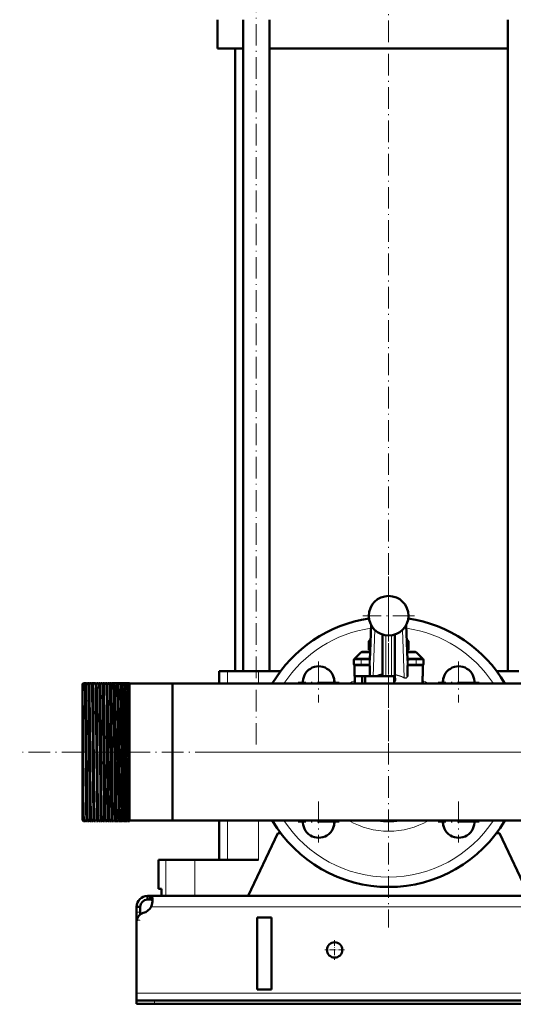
# Model space of a CAD drawing. Extents: x -1438 to 1837, y -1701 to 699.
# Tile 54 of 90: x -228 to 46, y -401 to 146. Entities that reach past the tile are written whole.
import ezdxf

# ---------------------------------------------------------------- set-up
doc = ezdxf.new("R2010")
doc.units = 0
doc.linetypes.add('DASHDOT', pattern=[18.5, 12, -3, 0.5, -3])

msp = doc.modelspace()

# ---------------------------------------------------------------- linework, layer by layer
at = {"color": 7, "linetype": 'DASHDOT', "lineweight": 18}
for p, q in [((-96.75, -256.5), (-96.75, 234.3)), ((-23.21, -254.6), (-23.21, 213.4)), ((-23.21, -163.1), (-23.21, -358.1)), ((-23.21, -170.55), (-23.21, -199.15)), ((-8.91, -184.85), (-37.51, -184.85)), ((-62.1, -210.34), (-62.1, -233.09)), ((15.68, -210.34), (15.68, -233.09)), ((-50.72, -221.71), (-73.47, -221.71)), ((27.06, -221.71), (4.31, -221.71)), ((491.79, -260.6), (-228.19, -260.6)), ((74.29, -260.6), (-120.71, -260.6)), ((-62.1, -288.12), (-62.1, -310.87)), ((15.68, -288.12), (15.68, -310.87)), ((-50.72, -299.49), (-73.47, -299.49)), ((27.06, -299.49), (4.31, -299.49))]:
    msp.add_line(p, q, dxfattribs=at)
at = {"color": 7, "lineweight": 50}
for p, q in [((-118.21, 130.4), (-118.21, 146.4)), ((-104.05, -215.6), (-104.05, 146.4)), ((-89.45, -215.6), (-89.45, 146.4)), ((43.03, -215.6), (43.03, 146.4)), ((-104.05, 130.4), (-118.21, 130.4)), ((-108.56, -215.6), (-108.56, 130.4)), ((-23.21, 130.4), (-89.45, 130.4)), ((43.03, 130.4), (-23.21, 130.4)), ((-33.62, -209.5), (-32.99, -189.89)), ((-13.43, -189.89), (-12.8, -209.5)), ((-26.71, -195.28), (-26.71, -218.35)), ((-19.71, -218.35), (-19.71, -195.28)), ((-33.26, -198.45), (-34.18, -198.97)), ((-34.18, -203.73), (-34.18, -198.97)), ((-12.24, -198.97), (-13.15, -198.45)), ((-12.24, -203.73), (-12.24, -198.97)), ((-38.79, -205.44), (-42.21, -208.85)), ((-37.38, -204.85), (-33.47, -204.85)), ((-34.18, -203.73), (-33.45, -204.15)), ((-12.97, -204.15), (-12.24, -203.73)), ((-12.95, -204.85), (-9.04, -204.85)), ((-7.62, -205.44), (-4.21, -208.85)), ((-42.5, -211.85), (-42.5, -209.35)), ((-42.21, -208.85), (-39.92, -208.85)), ((-42.21, -208.9), (-42.21, -208.85)), ((-42.21, -218.35), (-42.21, -212.31)), ((-42, -208.85), (-38.5, -208.85)), ((-42, -212.35), (-38.5, -212.35)), ((-39.92, -208.85), (-39.21, -208.85)), ((-33.6, -208.85), (-38.5, -208.85)), ((-34.16, -212.35), (-38.5, -212.35)), ((-33.63, -211.85), (-34.13, -211.85)), ((-33.71, -216.47), (-33.71, -212.85)), ((-7.92, -208.85), (-12.82, -208.85)), ((-12.8, -209.38), (-12.3, -209.35)), ((-12.79, -209.54), (-12.8, -209.5)), ((-12.79, -209.65), (-12.79, -209.54)), ((-12.29, -211.85), (-12.79, -211.85)), ((-12.71, -212.85), (-12.71, -216.47)), ((-7.92, -212.35), (-12.26, -212.35)), ((-7.92, -208.85), (-4.42, -208.85)), ((-7.92, -212.35), (-4.42, -212.35)), ((-7.21, -208.85), (-6.49, -208.85)), ((-6.49, -208.85), (-4.21, -208.85)), ((-4.21, -208.9), (-4.21, -208.85)), ((-4.21, -218.35), (-4.21, -212.31)), ((-3.92, -211.85), (-3.92, -209.35)), ((-115.17, -215.6), (-117.46, -215.6)), ((-117.46, -215.6), (-117.46, -222.55)), ((-112.82, -215.6), (-115.17, -215.6)), ((-95.46, -215.6), (-112.82, -215.6)), ((-83.22, -215.6), (-95.46, -215.6)), ((-33.68, -218.35), (-42.21, -218.35)), ((-41.97, -222.55), (-41.97, -218.35)), ((-37.91, -218.35), (-37.91, -222.55)), ((-36.21, -218.35), (-36.21, -222.55)), ((-33.71, -216.47), (-33.71, -218.2)), ((-33.68, -218.35), (-31.73, -218.35)), ((-31.73, -218.35), (-29.58, -218.35)), ((-26.71, -218.35), (-29.58, -218.35)), ((-26.43, -218.35), (-26.71, -218.35)), ((-26.71, -218.35), (-24.71, -218.35)), ((-24.71, -218.35), (-21.71, -218.35)), ((-21.71, -218.35), (-19.71, -218.35)), ((-20.21, -220.47), (-20.21, -218.35)), ((-19.71, -218.35), (-20.1, -218.35)), ((-19.51, -217.72), (-19.71, -217.72)), ((-19.71, -218.35), (-19.71, -218.68)), ((-19.71, -219.49), (-19.71, -218.68)), ((-12.71, -218.08), (-12.71, -216.47)), ((-12.71, -218.08), (-12.71, -218.57)), ((-4.45, -222.55), (-4.45, -218.35)), ((-4.21, -218.35), (-4.45, -218.35)), ((49.04, -215.6), (36.79, -215.6)), ((-193.21, -222.74), (-192.71, -222.24)), ((-193.21, -222.74), (-192.71, -222.24)), ((-193.21, -222.74), (-193.21, -224.74)), ((-192.71, -224.27), (-193.21, -224.74)), ((-192.56, -222.24), (-192.71, -222.24)), ((-192.71, -222.24), (-192.71, -224.27)), ((-191.56, -222.24), (-192.71, -222.24)), ((-192.71, -224.27), (-191.96, -224.27)), ((-190.56, -222.24), (-191.06, -222.24)), ((-189.56, -222.24), (-190.06, -222.24)), ((-188.56, -222.24), (-189.06, -222.24)), ((-187.56, -222.24), (-188.07, -222.24)), ((-186.55, -222.24), (-187.07, -222.24)), ((-185.55, -222.24), (-186.07, -222.24)), ((-184.55, -222.24), (-185.07, -222.24)), ((-183.54, -222.24), (-184.08, -222.24)), ((-182.54, -222.24), (-183.08, -222.24)), ((-181.53, -222.24), (-182.08, -222.24)), ((-180.53, -222.24), (-181.09, -222.24)), ((-179.52, -222.24), (-180.09, -222.24)), ((-178.52, -222.24), (-179.1, -222.24)), ((-177.51, -222.24), (-178.1, -222.24)), ((-176.5, -222.24), (-177.11, -222.24)), ((-175.49, -222.24), (-176.12, -222.24)), ((-174.49, -222.24), (-175.12, -222.24)), ((-174.48, -222.25), (-174.49, -222.24)), ((-174.13, -222.24), (-174.14, -222.25)), ((-173.48, -222.24), (-174.13, -222.24)), ((-173.47, -222.25), (-173.48, -222.24)), ((-173.14, -222.24), (-173.14, -222.25)), ((-172.47, -222.24), (-173.14, -222.24)), ((-172.46, -222.25), (-172.47, -222.24)), ((-172.15, -222.24), (-172.15, -222.25)), ((-171.46, -222.24), (-172.15, -222.24)), ((-171.45, -222.25), (-171.46, -222.24)), ((-171.16, -222.24), (-171.16, -222.25)), ((-170.45, -222.24), (-171.16, -222.24)), ((-170.44, -222.25), (-170.45, -222.24)), ((-170.17, -222.24), (-170.17, -222.25)), ((-169.44, -222.24), (-170.17, -222.24)), ((-169.43, -222.25), (-169.44, -222.24)), ((-169.18, -222.24), (-169.18, -222.25)), ((-168.42, -222.24), (-169.18, -222.24)), ((-168.42, -222.25), (-168.42, -222.24)), ((-168.19, -222.24), (-168.19, -222.25)), ((-167.21, -222.24), (-168.19, -222.24)), ((-167.21, -222.24), (-167.21, -294.27)), ((-143.21, -222.55), (-167.21, -222.55)), ((-143.21, -222.55), (-167.21, -222.55)), ((-143.21, -222.55), (-117.46, -222.55)), ((-143.21, -222.55), (-143.21, -293.99)), ((-143.21, -222.55), (-143.21, -260.6)), ((123.34, -222.55), (-143.21, -222.55)), ((-20.21, -220.47), (-20.21, -221.38)), ((-20.21, -221.68), (-20.21, -221.38)), ((-20.21, -221.68), (-20.21, -222.55)), ((-19.71, -219.49), (-19.51, -219.49)), ((-4.21, -222.55), (-4.21, -221.85)), ((-193.21, -224.8), (-193.21, -224.74)), ((-193.21, -224.8), (-193.21, -227.54)), ((-193.21, -227.54), (-193.21, -293.83)), ((-143.21, -260.6), (-143.21, -298.65)), ((-193.21, -293.83), (-193.21, -298.46)), ((-192.71, -294.99), (-192.72, -294.25)), ((-192.71, -294.99), (-192.71, -298.96)), ((-167.21, -294.27), (-167.21, -298.95)), ((-143.21, -293.99), (-143.21, -298.65)), ((-193.21, -298.46), (-192.71, -298.96)), ((-192.56, -298.96), (-192.71, -298.96)), ((-191.56, -298.96), (-192.56, -298.96)), ((-190.56, -298.96), (-191.06, -298.96)), ((-189.56, -298.96), (-190.06, -298.96)), ((-188.56, -298.96), (-189.06, -298.96)), ((-188.11, -298.65), (-188.12, -298.36)), ((-187.56, -298.96), (-188.07, -298.96)), ((-186.55, -298.96), (-187.07, -298.96)), ((-185.55, -298.96), (-186.07, -298.96)), ((-184.55, -298.96), (-185.07, -298.96)), ((-183.54, -298.96), (-184.08, -298.96)), ((-182.54, -298.96), (-183.08, -298.96)), ((-181.53, -298.96), (-182.08, -298.96)), ((-180.53, -298.96), (-181.09, -298.96)), ((-179.52, -298.96), (-180.09, -298.96)), ((-178.52, -298.96), (-179.1, -298.96)), ((-177.51, -298.96), (-178.1, -298.96)), ((-176.5, -298.96), (-177.11, -298.96)), ((-175.49, -298.96), (-176.12, -298.96)), ((-174.49, -298.96), (-175.12, -298.96)), ((-174.48, -298.96), (-174.49, -298.96)), ((-174.13, -298.96), (-174.14, -298.96)), ((-173.48, -298.96), (-174.13, -298.96)), ((-173.47, -298.96), (-173.48, -298.96)), ((-173.14, -298.96), (-173.14, -298.96)), ((-172.47, -298.96), (-173.14, -298.96)), ((-172.46, -298.96), (-172.47, -298.96)), ((-172.15, -298.96), (-172.15, -298.96)), ((-171.46, -298.96), (-172.15, -298.96)), ((-171.45, -298.96), (-171.46, -298.96)), ((-171.16, -298.96), (-171.16, -298.96)), ((-170.45, -298.96), (-171.16, -298.96)), ((-170.44, -298.96), (-170.45, -298.96)), ((-170.17, -298.96), (-170.17, -298.96)), ((-169.44, -298.96), (-170.17, -298.96)), ((-169.43, -298.96), (-169.44, -298.96)), ((-169.18, -298.96), (-169.18, -298.96)), ((-168.42, -298.96), (-169.18, -298.96)), ((-168.42, -298.96), (-168.42, -298.96)), ((-168.19, -298.96), (-168.19, -298.96)), ((-167.21, -298.96), (-168.19, -298.96)), ((-143.21, -298.65), (-167.21, -298.65)), ((-167.21, -298.95), (-167.21, -298.95)), ((416.79, -298.65), (-143.21, -298.65)), ((-117.46, -298.65), (-117.46, -320.6)), ((-101.21, -340.6), (-84.71, -305.6)), ((-83.21, -305.6), (-84.71, -305.6)), ((38.29, -305.6), (36.79, -305.6)), ((38.29, -305.6), (54.79, -340.6)), ((-151.06, -320.6), (-147, -320.6)), ((-151.06, -336.6), (-151.06, -320.6)), ((-147, -320.6), (-130.96, -320.6)), ((-130.96, -320.6), (-95.46, -320.6)), ((-149.49, -336.6), (-151.06, -336.6)), ((-149.49, -336.6), (-149.49, -340.6)), ((-157.21, -340.6), (-157.21, -342.6)), ((-155.67, -340.6), (-157.21, -340.6)), ((-155.67, -342.6), (-157.21, -342.6)), ((-155.67, -340.6), (-155.67, -342.6)), ((429.26, -340.6), (-155.67, -340.6)), ((-147, -340.6), (-149.49, -340.6)), ((-130.96, -340.6), (-147, -340.6)), ((-101.21, -340.6), (-130.96, -340.6)), ((-163.21, -346.6), (-161.21, -346.6)), ((-163.21, -349.59), (-163.21, -346.6)), ((-163.21, -354.12), (-163.21, -349.59)), ((-161.21, -349.59), (-161.21, -346.6)), ((-161.21, -350.85), (-161.21, -349.59)), ((-163.21, -354.12), (-163.21, -354.85)), ((-163.21, -354.85), (-163.21, -394.6)), ((-96.21, -392.6), (-96.21, -352.6)), ((-88.21, -352.6), (-96.21, -352.6)), ((-88.21, -352.6), (-88.21, -392.6)), ((-88.21, -392.6), (-96.21, -392.6)), ((-163.21, -394.6), (-163.21, -398.6)), ((-163.21, -398.6), (-163.21, -400.6)), ((-163.21, -398.6), (-153.21, -398.6)), ((426.79, -398.6), (-153.21, -398.6)), ((-163.21, -400.6), (-153.21, -400.6)), ((-153.21, -400.6), (426.79, -400.6))]:
    msp.add_line(p, q, dxfattribs=at)
at = {"color": 7, "lineweight": 18}
for p, q in [((-32.86, -190.14), (-33.71, -216.47)), ((-33.63, -209.65), (-32.99, -189.89)), ((-12.71, -216.47), (-13.56, -190.14)), ((-13.43, -189.89), (-12.79, -209.65)), ((-30.89, -192.72), (-31.73, -218.35)), ((-26.96, -195.19), (-26.96, -217.63)), ((-24.71, -195.75), (-24.71, -218.35)), ((-21.71, -218.35), (-21.71, -195.75)), ((-19.46, -217.55), (-19.46, -195.19)), ((-14.67, -219.18), (-15.52, -192.72)), ((-38.79, -205.44), (-33.49, -205.44)), ((-12.93, -205.44), (-7.62, -205.44)), ((-42.5, -209.35), (-38.5, -209.35)), ((-42.5, -211.85), (-38.5, -211.85)), ((-38.5, -209.35), (-38.5, -208.85)), ((-38.5, -209.35), (-38.5, -211.85)), ((-34.12, -209.35), (-38.5, -209.35)), ((-34.13, -211.85), (-38.5, -211.85)), ((-38.5, -212.35), (-38.5, -211.85)), ((-34.13, -211.85), (-34.13, -209.65)), ((-33.63, -209.65), (-34.13, -209.65)), ((-34.12, -209.35), (-33.62, -209.38)), ((-33.71, -212.85), (-33.66, -212.85)), ((-33.62, -209.5), (-33.63, -209.65)), ((-33.63, -211.85), (-33.63, -209.65)), ((-12.29, -209.65), (-12.79, -209.65)), ((-12.79, -209.65), (-12.79, -211.85)), ((-12.76, -212.85), (-12.71, -212.85)), ((-7.92, -209.35), (-12.3, -209.35)), ((-12.29, -209.65), (-12.29, -211.85)), ((-7.92, -211.85), (-12.29, -211.85)), ((-7.92, -209.35), (-7.92, -208.85)), ((-7.92, -209.35), (-3.92, -209.35)), ((-7.92, -209.35), (-7.92, -211.85)), ((-7.92, -211.85), (-3.92, -211.85)), ((-7.92, -212.35), (-7.92, -211.85)), ((-112.82, -215.6), (-112.82, -222.55)), ((-95.46, -215.6), (-95.46, -222.55)), ((-19.51, -219.49), (-19.51, -217.72)), ((-4.45, -221.85), (-4.21, -221.85)), ((-112.82, -298.65), (-112.82, -320.6)), ((-95.46, -298.65), (-95.46, -320.6)), ((-147, -320.6), (-147, -340.6)), ((-130.96, -320.6), (-130.96, -340.6)), ((-163.21, -349.59), (-161.21, -349.59)), ((428.76, -346.6), (-155.18, -346.6)), ((-163.21, -354.12), (-163.15, -354.12)), ((436.79, -394.6), (-163.21, -394.6)), ((-153.21, -398.6), (-153.21, -400.6))]:
    msp.add_line(p, q, dxfattribs=at)
at = {"color": 7, "linetype": 'DASHDOT', "lineweight": 18, "ltscale": 0.146923}
msp.add_line((-33.11, -209.35), (-38.99, -209.35), dxfattribs=at)
at = {"color": 7, "linetype": 'DASHDOT', "lineweight": 18, "ltscale": 0.131288}
msp.add_line((-38.94, -211.85), (-33.68, -211.85), dxfattribs=at)
at = {"color": 7, "linetype": 'DASHDOT', "lineweight": 18, "ltscale": 0.105}
for p, q in [((-38.5, -212.7), (-38.5, -208.5)), ((-7.92, -208.5), (-7.92, -212.7))]:
    msp.add_line(p, q, dxfattribs=at)
at = {"color": 7, "linetype": 'DASHDOT', "lineweight": 18, "ltscale": 0.066204}
msp.add_line((-34.13, -212.07), (-34.13, -209.42), dxfattribs=at)
at = {"color": 7, "linetype": 'DASHDOT', "lineweight": 18, "ltscale": 0.146908}
msp.add_line((-7.43, -209.35), (-13.31, -209.35), dxfattribs=at)
at = {"color": 7, "linetype": 'DASHDOT', "lineweight": 18, "ltscale": 0.13132}
msp.add_line((-12.74, -211.85), (-7.48, -211.85), dxfattribs=at)
at = {"color": 7, "linetype": 'DASHDOT', "lineweight": 18, "ltscale": 0.066219}
msp.add_line((-12.29, -209.42), (-12.29, -212.07), dxfattribs=at)
at = {"color": 7, "linetype": 'DASHDOT', "lineweight": 18, "ltscale": 0.126018}
msp.add_line((-23.21, -217.93), (-23.21, -222.97), dxfattribs=at)
at = {"color": 7, "linetype": 'DASHDOT', "lineweight": 18, "ltscale": 0.074653}
msp.add_line((-190.47, -260.6), (-193.46, -260.6), dxfattribs=at)
at = {"color": 7, "linetype": 'DASHDOT', "lineweight": 18, "ltscale": 0.041239}
msp.add_line((-188.58, -260.6), (-190.23, -260.6), dxfattribs=at)
at = {"color": 7, "linetype": 'DASHDOT', "lineweight": 18, "ltscale": 0.041312}
msp.add_line((-186.58, -260.6), (-188.23, -260.6), dxfattribs=at)
at = {"color": 7, "linetype": 'DASHDOT', "lineweight": 18, "ltscale": 0.041474}
msp.add_line((-184.57, -260.6), (-186.23, -260.6), dxfattribs=at)
at = {"color": 7, "linetype": 'DASHDOT', "lineweight": 18, "ltscale": 0.041722}
msp.add_line((-182.56, -260.6), (-184.23, -260.6), dxfattribs=at)
at = {"color": 7, "linetype": 'DASHDOT', "lineweight": 18, "ltscale": 0.042158}
msp.add_line((-180.55, -260.6), (-182.23, -260.6), dxfattribs=at)
at = {"color": 7, "linetype": 'DASHDOT', "lineweight": 18, "ltscale": 0.042731}
msp.add_line((-178.53, -260.6), (-180.24, -260.6), dxfattribs=at)
at = {"color": 7, "linetype": 'DASHDOT', "lineweight": 18, "ltscale": 0.043431}
msp.add_line((-176.52, -260.6), (-178.26, -260.6), dxfattribs=at)
at = {"color": 7, "linetype": 'DASHDOT', "lineweight": 18, "ltscale": 0.044262}
msp.add_line((-174.5, -260.6), (-176.27, -260.6), dxfattribs=at)
at = {"color": 7, "linetype": 'DASHDOT', "lineweight": 18, "ltscale": 0.045233}
msp.add_line((-172.48, -260.6), (-174.29, -260.6), dxfattribs=at)
at = {"color": 7, "linetype": 'DASHDOT', "lineweight": 18, "ltscale": 0.046339}
msp.add_line((-170.45, -260.6), (-172.31, -260.6), dxfattribs=at)
at = {"color": 7, "linetype": 'DASHDOT', "lineweight": 18, "ltscale": 0.047599}
msp.add_line((-168.43, -260.6), (-170.33, -260.6), dxfattribs=at)
at = {"color": 7, "linetype": 'DASHDOT', "lineweight": 18, "ltscale": 0.06}
msp.add_line((-163.41, -354.12), (-161.01, -354.12), dxfattribs=at)
at = {"color": 7, "linetype": 'DASHDOT', "lineweight": 18, "ltscale": 0.27625}
for p, q in [((-53.21, -365.08), (-53.21, -376.13)), ((-47.68, -370.6), (-58.73, -370.6))]:
    msp.add_line(p, q, dxfattribs=at)
at = {"color": 7, "linetype": 'DASHDOT', "lineweight": 18, "ltscale": 0.060015}
msp.add_line((-153.21, -398.4), (-153.21, -400.8), dxfattribs=at)
at = {"color": 7, "lineweight": 50}
for points in [[(-34.16, -212.35), (-34.16, -212.35), (-34.16, -212.35), (-34.15, -212.35), (-34.15, -212.34), (-34.14, -212.26), (-34.13, -211.85)], [(-12.29, -211.85), (-12.27, -212.3), (-12.27, -212.35), (-12.26, -212.35), (-12.26, -212.35), (-12.26, -212.35)], [(-26.96, -217.63), (-26.83, -217.65), (-26.77, -217.72), (-26.71, -217.89), (-26.71, -217.93)], [(-19.71, -218.68), (-19.73, -219.08), (-19.79, -219.48), (-19.89, -219.82), (-20.02, -220.14), (-20.21, -220.47)], [(-191.22, -294.27), (-191.31, -288.33), (-191.48, -271.03), (-191.65, -250.65), (-191.8, -234.24), (-191.87, -229.26), (-191.96, -224.27)], [(-191.5, -222.88), (-191.54, -222.31), (-191.56, -222.25), (-191.56, -222.24), (-191.56, -222.24), (-191.56, -222.24)], [(-190.72, -294.27), (-190.78, -290.08), (-190.9, -279.29), (-191.14, -251.18), (-191.3, -234.36), (-191.37, -229.35), (-191.48, -223.59), (-191.5, -222.88)], [(-191.06, -222.24), (-191.06, -222.24), (-191.07, -222.24), (-191.07, -222.25), (-191.07, -222.26), (-191.09, -222.42)], [(-191, -222.93), (-191.04, -222.32), (-191.06, -222.25), (-191.06, -222.25), (-191.06, -222.24), (-191.06, -222.24)], [(-190.52, -222.52), (-190.55, -222.27), (-190.55, -222.25), (-190.56, -222.25), (-190.56, -222.24), (-190.56, -222.24), (-190.56, -222.24)], [(-190.06, -222.24), (-190.06, -222.24), (-190.07, -222.24), (-190.07, -222.25), (-190.07, -222.26), (-190.09, -222.4)], [(-189.22, -294.27), (-189.29, -290.08), (-189.4, -279.29), (-189.54, -264.07), (-189.76, -238.35), (-189.91, -226.54), (-190, -222.96), (-190.04, -222.32), (-190.06, -222.25), (-190.06, -222.25), (-190.06, -222.24), (-190.06, -222.24)], [(-189.53, -222.4), (-189.55, -222.26), (-189.55, -222.25), (-189.56, -222.24), (-189.56, -222.24), (-189.56, -222.24)], [(-188.72, -294.27), (-188.82, -286.71), (-189.01, -266.84), (-189.22, -241.92), (-189.36, -229.41), (-189.46, -224.13), (-189.51, -222.71), (-189.53, -222.4)], [(-189.06, -222.24), (-189.07, -222.24), (-189.07, -222.24), (-189.07, -222.25), (-189.08, -222.26), (-189.1, -222.44)], [(-189.01, -222.9), (-189.04, -222.32), (-189.06, -222.25), (-189.06, -222.25), (-189.06, -222.24), (-189.06, -222.24)], [(-188.54, -222.34), (-188.55, -222.25), (-188.55, -222.25), (-188.56, -222.24), (-188.56, -222.24)], [(-188.07, -222.24), (-188.07, -222.24), (-188.07, -222.25), (-188.07, -222.25), (-188.09, -222.35)], [(-187.23, -294.27), (-187.36, -283.71), (-187.57, -260.03), (-187.76, -239.16), (-187.91, -226.88), (-188, -223.09), (-188.04, -222.34), (-188.06, -222.25), (-188.06, -222.25), (-188.06, -222.24), (-188.07, -222.24)], [(-187.53, -222.39), (-187.55, -222.26), (-187.55, -222.25), (-187.55, -222.24), (-187.55, -222.24), (-187.56, -222.24)], [(-186.71, -294.27), (-186.79, -289.04), (-186.93, -275.3), (-187.21, -242.7), (-187.31, -232.72), (-187.42, -225.82), (-187.47, -223.6), (-187.53, -222.39)], [(-187.07, -222.24), (-187.07, -222.24), (-187.07, -222.25), (-187.07, -222.25), (-187.09, -222.33)], [(-187.01, -222.86), (-187.05, -222.31), (-187.06, -222.25), (-187.06, -222.24), (-187.07, -222.24), (-187.07, -222.24)], [(-186.07, -222.24), (-186.07, -222.24), (-186.07, -222.24), (-186.08, -222.25), (-186.09, -222.31)], [(-185.23, -294.27), (-185.37, -282.85), (-185.6, -256.92), (-185.81, -234.09), (-185.92, -226.7), (-185.98, -223.67), (-186.02, -222.76), (-186.05, -222.3), (-186.06, -222.25), (-186.07, -222.24), (-186.07, -222.24), (-186.07, -222.24)], [(-184.71, -294.27), (-184.78, -289.57), (-184.9, -277.33), (-185.18, -245.25), (-185.31, -232.74), (-185.42, -225.57), (-185.5, -222.81), (-185.54, -222.28)], [(-185.02, -222.83), (-185.05, -222.31), (-185.07, -222.25), (-185.07, -222.24), (-185.07, -222.24), (-185.07, -222.24)], [(-183.24, -294.27), (-183.38, -282.88), (-183.55, -263.76), (-183.78, -237.53), (-183.93, -226.48), (-183.97, -224.55), (-184.04, -222.51), (-184.06, -222.27), (-184.07, -222.25), (-184.07, -222.25), (-184.07, -222.24), (-184.07, -222.24), (-184.08, -222.24)], [(-182.7, -294.27), (-182.76, -290.08), (-182.88, -279.29), (-183.11, -252.09), (-183.3, -232.89), (-183.43, -224.77), (-183.48, -223.03), (-183.51, -222.4), (-183.53, -222.27)], [(-183.03, -222.79), (-183.06, -222.3), (-183.07, -222.25), (-183.08, -222.24), (-183.08, -222.24), (-183.08, -222.24)], [(-182.49, -222.75), (-182.51, -222.35), (-182.53, -222.26)], [(-181.25, -294.27), (-181.32, -289.05), (-181.46, -275.31), (-181.73, -243.66), (-181.81, -235.76), (-181.93, -226.44), (-182.02, -222.92), (-182.06, -222.32), (-182.08, -222.25), (-182.08, -222.25), (-182.08, -222.24), (-182.08, -222.24)], [(-180.69, -294.27), (-180.8, -285.72), (-180.9, -275.36), (-181.18, -243.47), (-181.2, -241.02), (-181.37, -227.43), (-181.44, -223.93), (-181.5, -222.51), (-181.51, -222.31), (-181.52, -222.26)], [(-181.04, -222.75), (-181.07, -222.3), (-181.08, -222.25), (-181.08, -222.24), (-181.09, -222.24), (-181.09, -222.24)], [(-180.48, -222.71), (-180.51, -222.34), (-180.52, -222.26)], [(-179.26, -294.27), (-179.37, -285.71), (-179.56, -265.12), (-179.76, -241.8), (-179.85, -232.84), (-179.95, -225.91), (-180.02, -223.18), (-180.06, -222.47), (-180.08, -222.27), (-180.09, -222.25), (-180.09, -222.25), (-180.09, -222.24), (-180.09, -222.24), (-180.09, -222.24)], [(-178.68, -294.27), (-178.74, -290.08), (-178.86, -279.28), (-179.09, -251.8), (-179.23, -237.23), (-179.38, -226.05), (-179.45, -223.24), (-179.49, -222.5), (-179.51, -222.3), (-179.51, -222.25)], [(-179.05, -222.71), (-179.08, -222.29), (-179.09, -222.26), (-179.09, -222.25), (-179.09, -222.24), (-179.1, -222.24), (-179.1, -222.24)], [(-178.47, -222.67), (-178.5, -222.32), (-178.51, -222.25)], [(-177.27, -294.27), (-177.34, -289.04), (-177.48, -275.3), (-177.77, -241.97), (-177.93, -227.89), (-178, -224.18), (-178.07, -222.46), (-178.09, -222.27), (-178.1, -222.25), (-178.1, -222.25), (-178.1, -222.24), (-178.1, -222.24)], [(-176.66, -294.27), (-176.81, -282.87), (-176.97, -264.55), (-177.2, -239.1), (-177.34, -227.23), (-177.41, -224.27), (-177.47, -222.54), (-177.49, -222.3), (-177.5, -222.25)], [(-177.06, -222.67), (-177.09, -222.29), (-177.1, -222.26), (-177.1, -222.25), (-177.11, -222.24), (-177.11, -222.24), (-177.11, -222.24)], [(-176.46, -222.63), (-176.48, -222.31), (-176.5, -222.25)], [(-175.28, -294.27), (-175.42, -282.88), (-175.59, -264.55), (-175.81, -239.06), (-175.94, -227.86), (-176.01, -224.2), (-176.08, -222.47), (-176.1, -222.27), (-176.11, -222.25), (-176.11, -222.25), (-176.11, -222.24), (-176.11, -222.24), (-176.12, -222.24)], [(-174.65, -294.27), (-174.71, -290.08), (-174.83, -279.29), (-175.06, -252.29), (-175.25, -232.67), (-175.36, -225.75), (-175.41, -223.54), (-175.46, -222.43), (-175.48, -222.28), (-175.49, -222.25)], [(-175.08, -222.63), (-175.11, -222.29), (-175.12, -222.26), (-175.12, -222.25), (-175.12, -222.24), (-175.12, -222.24), (-175.12, -222.24)], [(-174.44, -222.58), (-174.47, -222.3), (-174.48, -222.26), (-174.48, -222.25)], [(-173.3, -294.27), (-173.36, -290.08), (-173.47, -279.29), (-173.71, -251.8), (-173.87, -234.61), (-174, -225.7), (-174.06, -223.35), (-174.09, -222.65), (-174.12, -222.29), (-174.12, -222.26), (-174.13, -222.25), (-174.13, -222.24), (-174.13, -222.24), (-174.13, -222.24)], [(-172.63, -294.27), (-172.69, -290.08), (-172.81, -279.28), (-173.05, -251.77), (-173.15, -240.82), (-173.26, -230.94), (-173.31, -227.06), (-173.4, -223.42), (-173.44, -222.5), (-173.46, -222.29), (-173.47, -222.26), (-173.47, -222.25)], [(-173.1, -222.59), (-173.13, -222.28), (-173.13, -222.25), (-173.13, -222.25), (-173.14, -222.24), (-173.14, -222.24), (-173.14, -222.24)], [(-172.43, -222.54), (-172.45, -222.29), (-172.46, -222.26), (-172.46, -222.25)], [(-171.32, -294.27), (-171.39, -289.04), (-171.53, -275.3), (-171.74, -250.67), (-171.89, -234.48), (-171.95, -229.34), (-172.05, -224.1), (-172.1, -222.7), (-172.13, -222.29), (-172.14, -222.26), (-172.14, -222.25), (-172.15, -222.24), (-172.15, -222.24), (-172.15, -222.24)], [(-170.61, -294.27), (-170.75, -282.86), (-170.98, -257.02), (-171.19, -234.81), (-171.32, -225.92), (-171.38, -223.34), (-171.41, -222.6), (-171.44, -222.3), (-171.45, -222.26), (-171.45, -222.25)], [(-171.12, -222.55), (-171.14, -222.28), (-171.15, -222.25), (-171.15, -222.25), (-171.16, -222.24), (-171.16, -222.24), (-171.16, -222.24)], [(-170.41, -222.49), (-170.43, -222.28), (-170.44, -222.25), (-170.44, -222.25)], [(-169.34, -294.27), (-169.4, -290.08), (-169.51, -279.29), (-169.74, -253), (-169.91, -234.58), (-170.03, -225.97), (-170.12, -222.77), (-170.15, -222.3), (-170.16, -222.25), (-170.16, -222.24), (-170.17, -222.24), (-170.17, -222.24)], [(-168.59, -294.27), (-168.7, -285.73), (-168.8, -275.16), (-169, -252.2), (-169.19, -233.25), (-169.25, -228.44), (-169.34, -224.07), (-169.38, -222.82), (-169.41, -222.33), (-169.43, -222.26), (-169.43, -222.25)], [(-169.14, -222.5), (-169.17, -222.27), (-169.17, -222.25), (-169.17, -222.25), (-169.18, -222.24), (-169.18, -222.24), (-169.18, -222.24)], [(-168.39, -222.45), (-168.41, -222.28), (-168.42, -222.25), (-168.42, -222.25)], [(-167.36, -294.27), (-167.47, -285.73), (-167.57, -275.17), (-167.77, -252.1), (-167.92, -235.16), (-168.01, -228.46), (-168.1, -223.79), (-168.16, -222.42), (-168.18, -222.26), (-168.18, -222.25), (-168.19, -222.24), (-168.19, -222.24), (-168.19, -222.24)], [(-20.21, -221.68), (-20, -221.39), (-19.83, -221.07), (-19.67, -220.64), (-19.56, -220.18), (-19.51, -219.49)], [(-192.72, -294.25), (-192.85, -282.82), (-193.03, -256.1), (-193.11, -241.57), (-193.21, -227.54)], [(-192.56, -298.96), (-192.56, -298.96), (-192.57, -298.96), (-192.57, -298.96), (-192.57, -298.95), (-192.58, -298.91), (-192.61, -298.5), (-192.64, -297.69), (-192.71, -294.99)], [(-191.06, -298.96), (-191.06, -298.96), (-191.07, -298.96), (-191.07, -298.95), (-191.07, -298.94), (-191.09, -298.77), (-191.16, -297.28), (-191.22, -294.27)], [(-190.56, -298.96), (-190.56, -298.96), (-190.56, -298.96), (-190.57, -298.95), (-190.57, -298.94), (-190.59, -298.77), (-190.66, -297.29), (-190.72, -294.27)], [(-189.1, -298.68), (-189.14, -297.77), (-189.22, -294.27)], [(-188.56, -298.96), (-188.56, -298.96), (-188.56, -298.96), (-188.56, -298.95), (-188.58, -298.9), (-188.61, -298.42), (-188.65, -297.47), (-188.72, -294.27)], [(-187.1, -298.74), (-187.14, -298.1), (-187.23, -294.27)], [(-186.55, -298.96), (-186.55, -298.96), (-186.56, -298.96), (-186.56, -298.95), (-186.56, -298.94), (-186.59, -298.77), (-186.65, -297.28), (-186.71, -294.27)], [(-185.09, -298.91), (-185.12, -298.58), (-185.17, -297.01), (-185.23, -294.27)], [(-184.55, -298.96), (-184.55, -298.96), (-184.55, -298.96), (-184.55, -298.95), (-184.56, -298.9), (-184.6, -298.42), (-184.64, -297.48), (-184.71, -294.27)], [(-183.09, -298.93), (-183.11, -298.8), (-183.14, -298.23), (-183.24, -294.27)], [(-182.54, -298.96), (-182.54, -298.96), (-182.54, -298.96), (-182.54, -298.95), (-182.56, -298.9), (-182.59, -298.42), (-182.63, -297.47), (-182.7, -294.27)], [(-181.1, -298.94), (-181.11, -298.82), (-181.15, -298.27), (-181.18, -297.31), (-181.25, -294.27)], [(-180.53, -298.96), (-180.53, -298.96), (-180.53, -298.96), (-180.53, -298.95), (-180.55, -298.9), (-180.58, -298.42), (-180.62, -297.47), (-180.69, -294.27)], [(-179.11, -298.95), (-179.12, -298.9), (-179.14, -298.68), (-179.2, -297.13), (-179.26, -294.27)], [(-178.52, -298.96), (-178.52, -298.96), (-178.52, -298.96), (-178.52, -298.96), (-178.53, -298.95), (-178.53, -298.91), (-178.56, -298.54), (-178.63, -296.66), (-178.68, -294.27)], [(-177.12, -298.95), (-177.12, -298.92), (-177.14, -298.82), (-177.18, -298.08), (-177.27, -294.27)], [(-176.5, -298.96), (-176.5, -298.96), (-176.51, -298.96), (-176.51, -298.95), (-176.52, -298.9), (-176.56, -298.42), (-176.59, -297.48), (-176.66, -294.27)], [(-175.13, -298.95), (-175.14, -298.93), (-175.15, -298.86), (-175.18, -298.33), (-175.21, -297.36), (-175.28, -294.27)], [(-174.49, -298.96), (-174.49, -298.96), (-174.49, -298.96), (-174.49, -298.95), (-174.5, -298.9), (-174.54, -298.42), (-174.58, -297.47), (-174.65, -294.27)], [(-173.14, -298.96), (-173.15, -298.94), (-173.16, -298.86), (-173.2, -298.34), (-173.23, -297.38), (-173.3, -294.27)], [(-172.47, -298.96), (-172.47, -298.96), (-172.47, -298.96), (-172.47, -298.95), (-172.48, -298.94), (-172.5, -298.77), (-172.56, -297.28), (-172.63, -294.27)], [(-171.16, -298.96), (-171.17, -298.94), (-171.18, -298.87), (-171.21, -298.35), (-171.25, -297.38), (-171.32, -294.27)], [(-170.45, -298.96), (-170.45, -298.96), (-170.45, -298.96), (-170.45, -298.95), (-170.47, -298.9), (-170.5, -298.42), (-170.54, -297.48), (-170.61, -294.27)], [(-169.18, -298.96), (-169.19, -298.94), (-169.2, -298.87), (-169.23, -298.35), (-169.27, -297.39), (-169.34, -294.27)], [(-168.42, -298.96), (-168.43, -298.96), (-168.43, -298.96), (-168.43, -298.95), (-168.44, -298.9), (-168.48, -298.42), (-168.51, -297.48), (-168.59, -294.27)], [(-167.21, -298.95), (-167.22, -298.9), (-167.24, -298.68), (-167.3, -297.13), (-167.36, -294.27)], [(-192.53, -298.78), (-192.55, -298.94), (-192.56, -298.96), (-192.56, -298.96), (-192.56, -298.96), (-192.56, -298.96)], [(-191.56, -298.96), (-191.56, -298.96), (-191.57, -298.96), (-191.57, -298.95), (-191.58, -298.88), (-191.62, -298.25)], [(-191.53, -298.81), (-191.55, -298.94), (-191.56, -298.96), (-191.56, -298.96), (-191.56, -298.96), (-191.56, -298.96)], [(-190.54, -298.83), (-190.55, -298.95), (-190.56, -298.96), (-190.56, -298.96), (-190.56, -298.96)], [(-190.06, -298.96), (-190.07, -298.96), (-190.07, -298.96), (-190.07, -298.95), (-190.08, -298.89), (-190.12, -298.33)], [(-189.56, -298.96), (-189.56, -298.96), (-189.56, -298.96), (-189.57, -298.95), (-189.58, -298.89), (-189.62, -298.29)], [(-189.54, -298.85), (-189.55, -298.95), (-189.56, -298.96), (-189.56, -298.96), (-189.56, -298.96)], [(-189.06, -298.96), (-189.07, -298.96), (-189.07, -298.96), (-189.07, -298.96), (-189.07, -298.95), (-189.08, -298.93), (-189.1, -298.68)], [(-188.54, -298.87), (-188.55, -298.95), (-188.55, -298.96), (-188.56, -298.96), (-188.56, -298.96)], [(-188.07, -298.96), (-188.07, -298.96), (-188.07, -298.96), (-188.07, -298.96), (-188.07, -298.95), (-188.08, -298.93), (-188.11, -298.65)], [(-187.56, -298.96), (-187.56, -298.96), (-187.56, -298.96), (-187.56, -298.95), (-187.58, -298.89), (-187.61, -298.32)], [(-187.54, -298.89), (-187.55, -298.95), (-187.55, -298.96), (-187.55, -298.96), (-187.56, -298.96)], [(-187.07, -298.96), (-187.07, -298.96), (-187.07, -298.96), (-187.07, -298.95), (-187.08, -298.94), (-187.1, -298.74)], [(-186.07, -298.96), (-186.07, -298.96), (-186.07, -298.96), (-186.08, -298.95), (-186.09, -298.89)], [(-185.55, -298.96), (-185.55, -298.96), (-185.55, -298.96), (-185.56, -298.95), (-185.57, -298.89), (-185.61, -298.36)], [(-183.54, -298.96), (-183.54, -298.96), (-183.55, -298.96), (-183.55, -298.95), (-183.56, -298.9), (-183.6, -298.4)], [(-182.09, -298.94), (-182.11, -298.85), (-182.13, -298.47)], [(-181.53, -298.96), (-181.54, -298.96), (-181.54, -298.96), (-181.54, -298.95), (-181.55, -298.9), (-181.59, -298.44)], [(-180.1, -298.95), (-180.11, -298.87), (-180.14, -298.51)], [(-179.52, -298.96), (-179.52, -298.96), (-179.53, -298.96), (-179.53, -298.96), (-179.53, -298.94), (-179.54, -298.91), (-179.57, -298.48)], [(-178.11, -298.95), (-178.12, -298.88), (-178.15, -298.55)], [(-177.51, -298.96), (-177.51, -298.96), (-177.51, -298.96), (-177.52, -298.96), (-177.52, -298.95), (-177.53, -298.91), (-177.56, -298.52)], [(-176.12, -298.95), (-176.14, -298.89), (-176.16, -298.59)], [(-175.49, -298.96), (-175.5, -298.96), (-175.5, -298.96), (-175.5, -298.96), (-175.5, -298.95), (-175.51, -298.92), (-175.54, -298.56)], [(-174.14, -298.96), (-174.14, -298.94), (-174.15, -298.9), (-174.17, -298.63)], [(-173.48, -298.96), (-173.48, -298.96), (-173.48, -298.96), (-173.48, -298.96), (-173.49, -298.95), (-173.49, -298.92), (-173.52, -298.6)], [(-172.15, -298.96), (-172.16, -298.95), (-172.16, -298.91), (-172.19, -298.68)], [(-171.46, -298.96), (-171.46, -298.96), (-171.46, -298.96), (-171.46, -298.96), (-171.47, -298.95), (-171.47, -298.93), (-171.5, -298.64)], [(-170.17, -298.96), (-170.18, -298.95), (-170.18, -298.92), (-170.2, -298.72)], [(-169.44, -298.96), (-169.44, -298.96), (-169.44, -298.96), (-169.44, -298.96), (-169.44, -298.95), (-169.45, -298.93), (-169.47, -298.69)], [(-168.19, -298.96), (-168.2, -298.95), (-168.2, -298.93), (-168.22, -298.77)], [(-154.33, -342.72), (-154.35, -342.27), (-154.4, -341.86), (-154.53, -341.39), (-154.73, -341.03), (-155, -340.77), (-155.31, -340.64), (-155.67, -340.6)], [(-154.38, -343.54), (-154.51, -343.16), (-154.74, -342.88), (-155.06, -342.69), (-155.47, -342.61), (-155.67, -342.6)], [(-155.18, -346.6), (-154.81, -345.61), (-154.55, -344.61), (-154.39, -343.63), (-154.33, -342.72)]]:
    msp.add_lwpolyline(points, dxfattribs=at)
at = {"color": 7, "lineweight": 18}
for points in [[(-34.12, -209.35), (-34.05, -209.11), (-33.95, -208.98), (-33.81, -208.9), (-33.6, -208.85)], [(-33.66, -212.85), (-33.66, -212.85), (-33.66, -212.85), (-33.65, -212.85), (-33.65, -212.83), (-33.64, -212.69), (-33.63, -211.85)], [(-12.82, -208.85), (-12.67, -208.88), (-12.47, -208.98), (-12.37, -209.11), (-12.3, -209.35)], [(-12.79, -211.85), (-12.78, -212.67), (-12.77, -212.82), (-12.76, -212.85), (-12.76, -212.85), (-12.76, -212.85), (-12.76, -212.85)], [(-14.67, -219.18), (-14.28, -219.34), (-13.9, -219.41), (-13.63, -219.39), (-13.39, -219.29), (-13.17, -219.13), (-12.99, -218.91), (-12.86, -218.66), (-12.77, -218.38), (-12.71, -218.08)], [(-20.21, -221.38), (-20.03, -221.05), (-19.83, -220.48), (-19.75, -220.1), (-19.71, -219.49)], [(-13.56, -219.51), (-13.8, -219.57), (-14.05, -219.57), (-14.3, -219.53), (-14.78, -219.35)]]:
    msp.add_lwpolyline(points, dxfattribs=at)
at = {"color": 7, "lineweight": 50}
msp.add_circle((-53.21, -370.6), 4.25, dxfattribs=at)
for centre, radius, start, end in [((-23.21, -184.85), 11, 0, 180), ((-23.21, -184.85), 11, 180, 360), ((-23.21, -260.6), 75, 98.3497, 149.5138), ((-23.21, -260.6), 75, 30.4862, 81.6505), ((-30.22, -205.76), 7.86, 112.8444, 120.2817), ((-16.2, -205.76), 7.86, 59.7182, 67.1558), ((-37.38, -206.85), 2, 90, 135), ((-30.06, -196.64), 8.2, 239.8228, 245.5725), ((-16.36, -196.64), 8.2, 294.4276, 300.1772), ((-9.04, -206.85), 2, 45, 90), ((-62.1, -221.71), 8.75, 354.4843, 185.5157), ((-42, -209.35), 0.5, 90, 180), ((-42, -211.85), 0.5, 180, 270), ((-34.21, -212.85), 0.5, 0, 90), ((-34.16, -212.82), 0.468, 74.2148, 89.9217), ((-12.21, -212.85), 0.5, 90, 180), ((-12.26, -212.82), 0.468, 90.0782, 105.7852), ((-17.32, -209.65), 5.03, 0.0091, 3.3503), ((-4.42, -209.35), 0.5, 0, 90), ((-4.42, -211.85), 0.5, 270, 360), ((15.68, -221.71), 8.75, 354.4843, 185.5157), ((-31.1, -217.79), 2.64, 189.0488, 192.3324), ((-23.21, -236.26), 19.01, 101.3842, 109.5952), ((-18.45, -217.92), 1.08, 159.8479, 169.5858), ((-190.82, -222.22), 0.741, 193.7926, 276.4868), ((-191.79, -222.25), 0.715, 312.7521, 348.1765), ((-190.81, -222.22), 0.736, 275.8764, 347.5793), ((-189.84, -222.21), 0.718, 192.8029, 229.3506), ((-206.67, -223.59), 16.18, 2.4611, 3.7917), ((-188.82, -222.18), 0.74, 192.9547, 276.5491), ((-189.78, -222.22), 0.71, 312.5549, 348.2094), ((-188.81, -222.19), 0.736, 275.8398, 347.6349), ((-187.84, -222.18), 0.714, 192.0461, 229.4232), ((-197.48, -223.18), 8.98, 2.078, 5.3684), ((-186.82, -222.15), 0.739, 192.7961, 276.5815), ((-187.78, -222.18), 0.71, 312.4952, 348.2785), ((-186.81, -222.15), 0.735, 275.795, 347.7388), ((-186.62, -222.29), 0.082, 357.811, 34.9422), ((-192.84, -223.01), 6.34, 1.7114, 6.4962), ((-185.84, -222.15), 0.711, 191.7409, 229.4958), ((-185.6, -222.28), 0.0594, 358.211, 38.8227), ((-184.82, -222.11), 0.739, 193.0092, 276.5583), ((-185.78, -222.15), 0.709, 312.4891, 348.2545), ((-185, -222.29), 0.083, 145.3603, 182.1708), ((-184.81, -222.12), 0.736, 275.8703, 347.1847), ((-184.58, -222.27), 0.043, 358.8632, 43.1437), ((-189.44, -222.91), 4.95, 1.4319, 7.3637), ((-183.83, -222.11), 0.72, 193.2312, 229.297), ((-184.03, -222.28), 0.0578, 141.0277, 181.7185), ((-183.56, -222.27), 0.0325, 359.776, 47.21), ((-182.82, -222.08), 0.741, 194.6957, 276.4691), ((-183.79, -222.11), 0.717, 312.6884, 346.8621), ((-183.05, -222.27), 0.0425, 136.9669, 181.0549), ((-182.81, -222.08), 0.739, 275.9709, 345.4042), ((-182.55, -222.26), 0.0258, 0.8269, 50.7859), ((-181.83, -222.07), 0.726, 195.3894, 229.165), ((-182.06, -222.27), 0.0326, 133.1204, 180.2333), ((-181.55, -222.26), 0.021, 2.1088, 54.178), ((-180.81, -222.04), 0.742, 196.9421, 276.4161), ((-181.8, -222.07), 0.724, 312.8359, 344.6758), ((-181.07, -222.26), 0.0257, 129.5284, 179.1273), ((-180.81, -222.04), 0.74, 276.0369, 343.1466), ((-180.54, -222.26), 0.0176, 3.4487, 57.309), ((-179.82, -222.03), 0.731, 197.8896, 229.0747), ((-180.08, -222.26), 0.0209, 126.1367, 177.8846), ((-179.53, -222.26), 0.0149, 5.0117, 60.2973), ((-178.81, -222.01), 0.743, 199.4567, 276.3697), ((-179.8, -222.03), 0.729, 312.8694, 342.1633), ((-179.09, -222.26), 0.0174, 123.0239, 176.5543), ((-178.81, -222.01), 0.742, 276.0946, 340.6124), ((-178.52, -222.25), 0.0128, 6.7248, 62.9808), ((-177.82, -221.99), 0.735, 200.5612, 229.0082), ((-178.1, -222.26), 0.0147, 120.0619, 174.9565), ((-177.51, -222.25), 0.0112, 8.5235, 65.5191), ((-176.81, -221.97), 0.744, 202.1282, 276.3283), ((-177.8, -222), 0.733, 312.9151, 339.4962), ((-177.1, -222.25), 0.0126, 117.3216, 173.2845), ((-176.81, -221.97), 0.743, 276.1224, 337.9447), ((-176.51, -222.25), 0.00999, 10.2858, 67.8569), ((-175.82, -221.96), 0.738, 203.3415, 228.9754), ((-176.11, -222.25), 0.011, 114.7941, 171.5076), ((-175.5, -222.25), 0.0093, 14.074, 69.5289), ((-174.81, -221.94), 0.745, 204.9095, 276.3123), ((-175.8, -221.96), 0.734, 312.997, 336.7326), ((-175.12, -222.25), 0.00979, 112.508, 169.6799), ((-174.81, -221.94), 0.744, 276.1468, 335.1485), ((-173.82, -221.92), 0.738, 206.1853, 228.9894), ((-172.81, -221.9), 0.745, 207.8054, 276.2989), ((-173.81, -221.92), 0.737, 313.0317, 333.8365), ((-172.81, -221.9), 0.744, 276.1749, 332.2471), ((-171.82, -221.89), 0.741, 209.1834, 228.9489), ((-170.81, -221.86), 0.746, 210.7975, 276.2803), ((-171.81, -221.89), 0.74, 313.044, 330.8468), ((-170.81, -221.87), 0.745, 276.184, 329.2447), ((-169.82, -221.85), 0.741, 212.2469, 228.9457), ((-168.81, -221.83), 0.746, 213.9092, 276.2707), ((-169.81, -221.85), 0.739, 312.9941, 327.7849), ((-168.81, -221.83), 0.745, 276.194, 326.1317), ((-167.81, -221.81), 0.745, 215.4616, 228.9137), ((-62.45, -221.36), 9, 352.3723, 13.6088), ((-14.23, -219.57), 0.586, 137.7788, 158.2979), ((-5.71, -221.85), 1.5, 0, 32.7427), ((16.04, -221.36), 9, 166.3866, 187.6276), ((-191.82, -298.97), 0.738, 89.6735, 167.5288), ((-191.81, -298.97), 0.74, 14.4718, 90.2259), ((-190.84, -298.97), 0.715, 130.5935, 168.1987), ((-189.82, -299), 0.738, 89.6463, 167.5285), ((-190.79, -298.97), 0.719, 13.3976, 47.1956), ((-189.81, -299), 0.739, 13.3449, 90.3042), ((-188.84, -299.01), 0.713, 130.5526, 168.2013), ((-187.82, -299.03), 0.737, 89.6107, 167.6334), ((-188.79, -299.01), 0.714, 12.4437, 47.3006), ((-187.81, -299.03), 0.737, 12.6076, 90.3717), ((-186.84, -299.04), 0.713, 130.5439, 168.2142), ((-186.62, -298.91), 0.082, 325.0578, 2.189), ((-185.82, -299.07), 0.737, 89.5896, 167.6468), ((-186.78, -299.04), 0.709, 11.6919, 47.4745), ((-179.11, -298.16), 7.02, 181.9802, 186.0143), ((-185.81, -299.07), 0.737, 12.4069, 90.3818), ((-185.6, -298.92), 0.0594, 321.1773, 1.789), ((-184.84, -299.08), 0.717, 130.6983, 167.559), ((-185, -298.91), 0.083, 177.8292, 214.6397), ((-184.58, -298.93), 0.043, 316.8563, 1.1368), ((-183.82, -299.11), 0.739, 89.7163, 166.2941), ((-184.79, -299.08), 0.714, 12.305, 47.354), ((-178.93, -298.29), 5.2, 181.6457, 187.0403), ((-184.03, -298.93), 0.0578, 178.2815, 218.9723), ((-183.81, -299.11), 0.739, 13.6408, 90.3129), ((-183.56, -298.94), 0.0325, 312.79, 0.224), ((-182.83, -299.12), 0.724, 130.7756, 165.7537), ((-183.05, -298.93), 0.0425, 178.9451, 223.0331), ((-182.55, -298.94), 0.0258, 309.2141, 359.1731), ((-181.82, -299.14), 0.741, 89.7901, 164.2531), ((-182.79, -299.11), 0.721, 14.1936, 47.1961), ((-182.06, -298.94), 0.0326, 179.7667, 226.8796), ((-181.81, -299.14), 0.741, 15.7257, 90.2152), ((-181.55, -298.94), 0.021, 305.822, 357.8912), ((-180.83, -299.15), 0.727, 130.8422, 163.4321), ((-181.07, -298.94), 0.0257, 180.8727, 230.4716), ((-180.54, -298.95), 0.0176, 302.691, 356.5513), ((-179.82, -299.18), 0.742, 89.8388, 161.8523), ((-180.8, -299.15), 0.726, 16.5383, 47.1313), ((-180.08, -298.94), 0.0209, 182.1154, 233.8633), ((-179.81, -299.18), 0.742, 18.1464, 90.1531), ((-179.53, -298.95), 0.0149, 299.7027, 354.9883), ((-178.82, -299.19), 0.732, 130.993, 160.82), ((-179.09, -298.95), 0.0174, 183.4457, 236.9761), ((-178.52, -298.95), 0.0128, 297.0192, 353.2752), ((-177.81, -299.21), 0.743, 89.8763, 159.2577), ((-178.8, -299.19), 0.73, 19.1398, 47.0312), ((-178.1, -298.95), 0.0147, 185.0435, 239.9381), ((-177.81, -299.21), 0.743, 20.7396, 90.114), ((-177.51, -298.95), 0.0112, 294.4809, 351.4765), ((-176.82, -299.23), 0.735, 130.9734, 158.0849), ((-177.1, -298.95), 0.0126, 186.7155, 242.6784), ((-175.81, -299.25), 0.744, 89.9103, 156.5195), ((-176.51, -298.95), 0.00999, 292.1431, 349.7142), ((-176.8, -299.23), 0.733, 21.8654, 46.9634), ((-176.11, -298.95), 0.011, 188.4924, 245.2059), ((-175.81, -299.25), 0.744, 23.458, 90.0994), ((-174.82, -299.26), 0.737, 131.0075, 155.2482), ((-175.5, -298.95), 0.0093, 290.4711, 345.926), ((-175.12, -298.95), 0.00979, 190.3201, 247.492), ((-173.81, -299.29), 0.744, 89.9232, 153.6793), ((-174.81, -299.26), 0.736, 24.7059, 46.9896), ((-173.81, -299.29), 0.745, 26.3137, 90.0665), ((-172.82, -299.3), 0.74, 131.039, 152.3082), ((-171.81, -299.32), 0.745, 89.9417, 150.7295), ((-172.81, -299.3), 0.737, 27.6327, 46.9158), ((-171.81, -299.32), 0.745, 29.2571, 90.053), ((-170.82, -299.34), 0.74, 131.1006, 149.3016), ((-169.81, -299.36), 0.745, 89.9583, 147.6764), ((-170.81, -299.34), 0.74, 30.6756, 46.9369), ((-169.81, -299.36), 0.745, 32.3111, 90.0443), ((-168.82, -299.37), 0.742, 131.1295, 146.1649), ((-167.81, -299.39), 0.746, 89.9634, 144.5043), ((-168.81, -299.37), 0.74, 33.7931, 46.9542), ((-167.81, -299.39), 0.746, 35.9872, 90.0304), ((-23.21, -260.6), 75, 210.4865, 329.5135), ((-62.1, -299.49), 8.75, 174.4865, 5.5135), ((-62.45, -299.85), 9, 346.3897, 7.6253), ((-23.21, -260.6), 38.5, 261.2329, 278.7671), ((15.68, -299.49), 8.75, 174.4865, 5.5135), ((16.04, -299.85), 9, 172.3747, 193.6148), ((-157.21, -346.6), 6, 90, 180), ((-157.21, -346.6), 4, 90, 180), ((-158.21, -354.85), 5, 105.0849, 180), ((-161.33, -343.26), 7, 285.0849, 331.513)]:
    msp.add_arc(centre, radius, start, end, dxfattribs=at)
at = {"color": 7, "lineweight": 18}
for centre, radius, start, end in [((-23.21, -260.6), 69.5, 98.1397, 146.8057), ((-23.21, -260.6), 69.5, 33.1943, 81.8605), ((-29.12, -209.65), 5, 176.6386, 179.9995), ((-23.23, -236.19), 18.83, 63.3445, 78.6141), ((-23.21, -236.43), 19.25, 63.6535, 78.7666), ((-14.42, -218.03), 1.79, 323.5555, 342.5626), ((-23.21, -260.6), 44, 115.2395, 120.1437), ((-13.95, -218.36), 1.22, 288.9048, 323.0774), ((-23.21, -260.6), 44, 59.8563, 64.7607), ((-23.21, -260.6), 69.5, 213.1946, 326.8054), ((-23.21, -260.6), 44, 239.8572, 300.1428)]:
    msp.add_arc(centre, radius, start, end, dxfattribs=at)
at = {"color": 7, "lineweight": 50}
for centre, major_axis, ratio, start_param, end_param in [((-34.16, -212.85), (0, -0.5), 0.999475, 1.570796, 2.883524), ((-12.26, -212.85), (0, 0.5), 0.999475, 0.258065, 1.570796), ((-19.46, -217.72), (-0.25, 0), 0.707107, 4.712389, 6.283185), ((-192.71, -224.27), (-0.75, -0.019), 0.947222, 0.816517, 3.117072)]:
    msp.add_ellipse(centre, major_axis=major_axis, ratio=ratio, start_param=start_param, end_param=end_param, dxfattribs=at)

doc.saveas('drawing.dxf')
